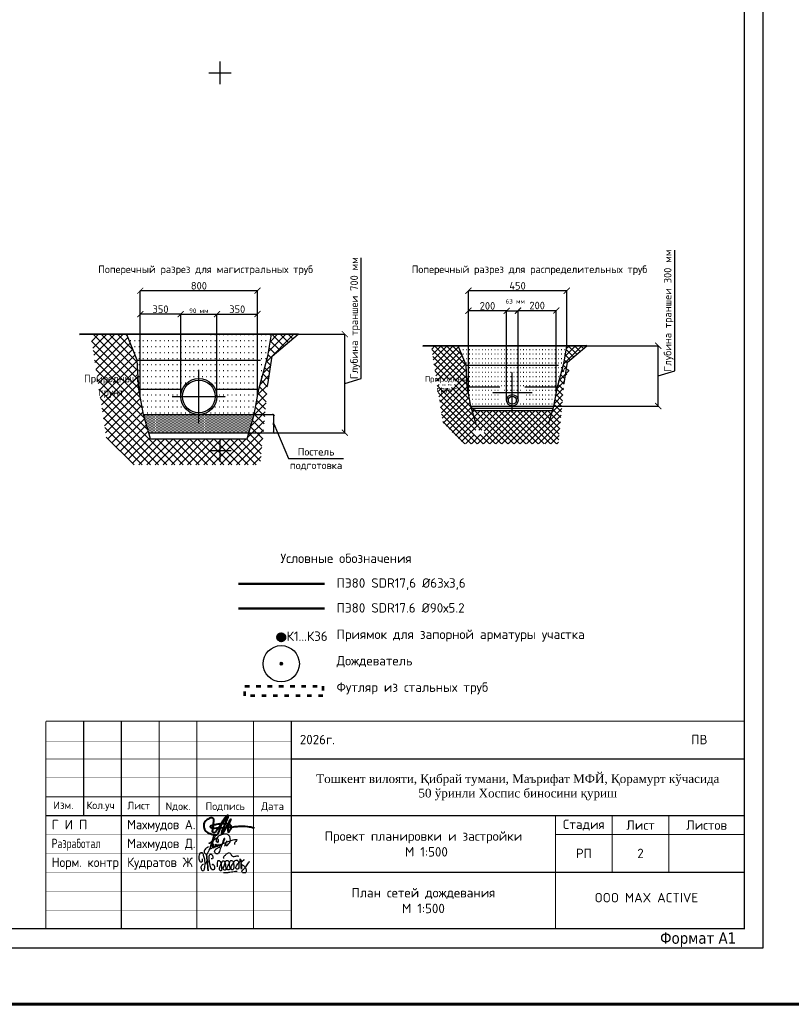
# Model space of a CAD drawing. Header units: millimetres. Extents: x -76021 to 1074922, y 19208 to 400534.
# Tile 82 of 109: x 382554 to 484750, y 19208 to 149602. Entities that reach past the tile are written whole.
import ezdxf
from ezdxf.enums import TextEntityAlignment as Align

# ---------------------------------------------------------------- set-up
doc = ezdxf.new("R2010")
doc.units = ezdxf.units.MM
doc.linetypes.add('ACAD_ISO03W100', pattern=[30, 12, -18])
doc.linetypes.add('ACAD_ISO04W100', pattern=[30, 24, -3, 0, -3])
doc.layers.get('Defpoints').update_dxf_attribs({"color": 4, "lineweight": 30})
doc.layers.add('(001) Сетка', color=92, linetype='Continuous')
doc.layers.add('В3', color=5, linetype='производственный водопровод', lineweight=50)
doc.styles.add('FAYZXON', font='GOTHICB.TTF')
doc.styles.add('GOST', font='isocpeur.ttf')
doc.styles.get("Standard").update_dxf_attribs({"font": 'arial.ttf'})
doc.linetypes.add('производственный водопровод', pattern='A,5,-0.5,["В3",Standard,S=0.7,R=0,X=0,Y=-0.35],-2', length=7.5)
doc.dimstyles.new('100', dxfattribs={"dimtxt": 220, "dimasz": 150, "dimexe": 1.25, "dimexo": 30, "dimgap": 30, "dimtad": 1, "dimtxsty": 'GOST', "dimblk": 'ARCHTICK', "dimcen": 30, "dimadec": 0, "dimazin": 0, "dimtfac": 1, "dimtmove": 1, "dimatfit": 3, "dimldrblk": 'ARCHTICK', "dimfxl": 1.25, "dimarcsym": 0})
doc.dimstyles.new('200', dxfattribs={"dimtxt": 500, "dimasz": 400, "dimexe": 1.25, "dimexo": 30, "dimgap": 75, "dimtad": 1, "dimdec": 0, "dimtxsty": 'GOST', "dimblk": 'ARCHTICK', "dimcen": 50, "dimadec": 0, "dimazin": 0, "dimtfac": 1, "dimtdec": 0, "dimtmove": 1, "dimatfit": 3, "dimldrblk": 'ARCHTICK', "dimfxl": 1.25, "dimarcsym": 0})

# ---------------------------------------------------------------- blocks, each defined once
blk = doc.blocks.new('Setka')
at = {"layer": '(001) Сетка'}
for p, q in [((0, 1.5), (0, -1.5)), ((-1.5, 0), (1.5, 0))]:
    blk.add_line(p, q, dxfattribs=at)
blk = doc.blocks.new('A$C05d28b1e')
at = {"layer": '(001) Сетка', "xscale": 1000, "yscale": 1000, "zscale": 1000}
for p in [(134335, -62169), (134335, -112169)]:
    blk.add_blockref('Setka', p, dxfattribs=at)
blk = doc.blocks.new('Приямок')
at = {"layer": 'В3', "ltscale": 1000}
h = blk.add_hatch(color=256, dxfattribs=at)
h.set_gradient(color1=(0, 0, 255), color2=(0, 0, 255), tint=1)
h.paths.add_polyline_path([(500, 0, 1), (-500, 0, 1)])
at = {"color": 1, "lineweight": 53, "ltscale": 1250}
blk.add_circle((0, 0), 500, dxfattribs=at)
blk = doc.blocks.new('фонтан разбрызгиватель')
h = blk.add_hatch(color=256)
h.dxf.hatch_style = 1
h.set_gradient(color1=(0, 0, 255), color2=(0, 0, 255), tint=1)
h.paths.add_polyline_path([(150, 0, 1), (-150, 0, 1)])
at = {"lineweight": 35}
blk.add_circle((0, 0), 150, dxfattribs=at)
blk = doc.blocks.new('_ArchTick')
at = {"color": 0, "linetype": 'ByBlock', "const_width": 0.15}
blk.add_lwpolyline([(-0.5, -0.5), (0.5, 0.5)], dxfattribs=at)
blk = doc.blocks.new('*D329')
at = {"color": 0, "lineweight": -2, "transparency": 16777216}
for p, q in [((403094, 27687), (404592, 27687)), ((404591, 26487), (404591, 27687)), ((403094, 26487), (404592, 26487))]:
    blk.add_line(p, q, dxfattribs=at)
at = {"layer": 'Defpoints', "color": 0, "transparency": 16777216}
for p in [(403064, 27687), (404591, 27687), (403064, 26487)]:
    blk.add_point(p, dxfattribs=at)
at = {"color": 0, "lineweight": -2, "transparency": 16777216, "xscale": 150, "yscale": 150, "zscale": 150}
for p, rotation in [((404591, 27687), 90), ((404591, 26487), 270)]:
    blk.add_blockref('_ArchTick', p, dxfattribs=dict(at, rotation=rotation))
at = {"color": 0, "transparency": 16777216, "insert": (404511, 27087), "char_height": 100, "attachment_point": 5, "rotation": 90, "style": 'GOST'}
blk.add_mtext('100', dxfattribs=at)
blk = doc.blocks.new('vcBlockPos')
at = {"color": 0, "linetype": 'ByBlock', "lineweight": -2, "style": 'GOST'}
blk.add_attdef('ПОЗИЦИЯ', text='', height=250, dxfattribs=at).set_placement((0, 0), align=Align.BOTTOM_CENTER)
at = {"color": 0, "linetype": 'ByBlock', "lineweight": -2, "style": 'GOST', "flags": 1}
blk.add_attdef('КОЛИЧЕСТВО', text='', height=250, dxfattribs=at).set_placement((0, 0), align=Align.RIGHT)
at = {"color": 0, "linetype": 'ByBlock', "lineweight": -2, "style": 'GOST'}
blk.add_attdef('НТЕКСТ', text='', height=250, dxfattribs=at).set_placement((0, 0), align=Align.TOP_CENTER)
blk = doc.blocks.new('*D385')
at = {"color": 0, "lineweight": -2, "transparency": 16777216}
for p, q in [((4458, -2702), (4458, 5298)), ((306, 235), (3371, 235)), ((3370, -6292), (3370, 235)), ((3370, -3029), (4458, -2702)), ((-5260, -6292), (3371, -6292))]:
    blk.add_line(p, q, dxfattribs=at)
at = {"layer": 'Defpoints', "color": 0, "transparency": 16777216}
for p in [(276, 235), (3370, 235), (-5290, -6292)]:
    blk.add_point(p, dxfattribs=at)
at = {"color": 0, "lineweight": -2, "transparency": 16777216, "xscale": 400, "yscale": 400, "zscale": 400}
for p, rotation in [((3370, 235), 90), ((3370, -6292), 270)]:
    blk.add_blockref('_ArchTick', p, dxfattribs=dict(at, rotation=rotation))
at = {"color": 0, "transparency": 16777216, "insert": (4058, 1298), "char_height": 500, "attachment_point": 5, "rotation": 90, "style": 'GOST'}
blk.add_mtext('Глубина траншеи 700 мм', dxfattribs=at)
blk = doc.blocks.new('*D387')
at = {"color": 0, "lineweight": -2, "transparency": 16777216}
for p, q in [((-7496, -3862), (-7496, 1565)), ((-7496, 1563), (-5096, 1563)), ((-5096, -3862), (-5096, 1565))]:
    blk.add_line(p, q, dxfattribs=at)
at = {"layer": 'Defpoints', "color": 0, "transparency": 16777216}
for p in [(-5096, 1563), (-7496, -3892), (-5096, -3892)]:
    blk.add_point(p, dxfattribs=at)
at = {"color": 0, "lineweight": -2, "transparency": 16777216, "xscale": 400, "yscale": 400, "zscale": 400, "rotation": 180}
blk.add_blockref('_ArchTick', (-7496, 1563), dxfattribs=at)
at = {"color": 0, "lineweight": -2, "transparency": 16777216, "xscale": 400, "yscale": 400, "zscale": 400}
blk.add_blockref('_ArchTick', (-5096, 1563), dxfattribs=at)
at = {"color": 0, "transparency": 16777216, "insert": (-6296, 1788), "char_height": 300, "attachment_point": 5, "style": 'GOST'}
blk.add_mtext('90 мм', dxfattribs=at)
blk = doc.blocks.new('*D388')
at = {"color": 0, "lineweight": -2, "transparency": 16777216}
for p, q in [((-10174, -3927), (-10174, 1565)), ((-7496, 1563), (-10174, 1563)), ((-7496, -3862), (-7496, 1565))]:
    blk.add_line(p, q, dxfattribs=at)
at = {"layer": 'Defpoints', "color": 0, "transparency": 16777216}
for p in [(-10174, 1563), (-7496, -3892), (-10174, -3957)]:
    blk.add_point(p, dxfattribs=at)
at = {"color": 0, "lineweight": -2, "transparency": 16777216, "xscale": 400, "yscale": 400, "zscale": 400, "rotation": 180}
blk.add_blockref('_ArchTick', (-10174, 1563), dxfattribs=at)
at = {"color": 0, "lineweight": -2, "transparency": 16777216, "xscale": 400, "yscale": 400, "zscale": 400}
blk.add_blockref('_ArchTick', (-7496, 1563), dxfattribs=at)
at = {"color": 0, "transparency": 16777216, "insert": (-8835, 1888), "char_height": 500, "attachment_point": 5, "style": 'GOST'}
blk.add_mtext('350', dxfattribs=at)
blk = doc.blocks.new('*D389')
at = {"color": 0, "lineweight": -2, "transparency": 16777216}
for p, q in [((-5096, -3862), (-5096, 1565)), ((-5096, 1563), (-2413, 1563)), ((-2413, -3897), (-2413, 1565))]:
    blk.add_line(p, q, dxfattribs=at)
at = {"layer": 'Defpoints', "color": 0, "transparency": 16777216}
for p in [(-2413, 1563), (-5096, -3892), (-2413, -3927)]:
    blk.add_point(p, dxfattribs=at)
at = {"color": 0, "lineweight": -2, "transparency": 16777216, "xscale": 400, "yscale": 400, "zscale": 400, "rotation": 180}
blk.add_blockref('_ArchTick', (-5096, 1563), dxfattribs=at)
at = {"color": 0, "lineweight": -2, "transparency": 16777216, "xscale": 400, "yscale": 400, "zscale": 400}
blk.add_blockref('_ArchTick', (-2413, 1563), dxfattribs=at)
at = {"color": 0, "transparency": 16777216, "insert": (-3754, 1888), "char_height": 500, "attachment_point": 5, "style": 'GOST'}
blk.add_mtext('350', dxfattribs=at)
blk = doc.blocks.new('*D383')
at = {"color": 0, "lineweight": -2, "transparency": 16777216}
for p, q in [((-10174, 260), (-10174, 3113)), ((-2413, 3112), (-10174, 3112)), ((-2413, 260), (-2413, 3113))]:
    blk.add_line(p, q, dxfattribs=at)
at = {"layer": 'Defpoints', "color": 0, "transparency": 16777216}
for p in [(-10174, 3112), (-10174, 230), (-2413, 230)]:
    blk.add_point(p, dxfattribs=at)
at = {"color": 0, "lineweight": -2, "transparency": 16777216, "xscale": 400, "yscale": 400, "zscale": 400, "rotation": 180}
blk.add_blockref('_ArchTick', (-10174, 3112), dxfattribs=at)
at = {"color": 0, "lineweight": -2, "transparency": 16777216, "xscale": 400, "yscale": 400, "zscale": 400}
blk.add_blockref('_ArchTick', (-2413, 3112), dxfattribs=at)
at = {"color": 0, "transparency": 16777216, "insert": (-6293, 3437), "char_height": 500, "attachment_point": 5, "style": 'GOST'}
blk.add_mtext('800', dxfattribs=at)
blk = doc.blocks.new('*D384')
at = {"color": 0, "lineweight": -2, "transparency": 16777216}
for p, q in [((25217, -2198), (25217, 5802)), ((19422, -527), (24130, -527)), ((24129, -4522), (24129, -527)), ((24129, -2524), (25217, -2198)), ((15248, -4522), (24130, -4522))]:
    blk.add_line(p, q, dxfattribs=at)
at = {"layer": 'Defpoints', "color": 0, "transparency": 16777216}
for p in [(19392, -527), (24129, -527), (15218, -4522)]:
    blk.add_point(p, dxfattribs=at)
at = {"color": 0, "lineweight": -2, "transparency": 16777216, "xscale": 400, "yscale": 400, "zscale": 400}
for p, rotation in [((24129, -527), 90), ((24129, -4522), 270)]:
    blk.add_blockref('_ArchTick', p, dxfattribs=dict(at, rotation=rotation))
at = {"color": 0, "transparency": 16777216, "insert": (24817, 1802), "char_height": 500, "attachment_point": 5, "rotation": 90, "style": 'GOST'}
blk.add_mtext('Глубина траншеи 300 мм', dxfattribs=at)
blk = doc.blocks.new('*D386')
at = {"color": 0, "lineweight": -2, "transparency": 16777216}
for p, q in [((14084, -4113), (14084, 1788)), ((14084, 1787), (14842, 1787)), ((14842, -4113), (14842, 1788))]:
    blk.add_line(p, q, dxfattribs=at)
at = {"layer": 'Defpoints', "color": 0, "transparency": 16777216}
for p in [(14842, 1787), (14084, -4143), (14842, -4143)]:
    blk.add_point(p, dxfattribs=at)
at = {"color": 0, "lineweight": -2, "transparency": 16777216, "xscale": 400, "yscale": 400, "zscale": 400, "rotation": 180}
blk.add_blockref('_ArchTick', (14084, 1787), dxfattribs=at)
at = {"color": 0, "lineweight": -2, "transparency": 16777216, "xscale": 400, "yscale": 400, "zscale": 400}
blk.add_blockref('_ArchTick', (14842, 1787), dxfattribs=at)
at = {"color": 0, "transparency": 16777216, "insert": (14658, 2412), "char_height": 300, "attachment_point": 5, "style": 'GOST'}
blk.add_mtext('63 мм', dxfattribs=at)
blk = doc.blocks.new('*D330')
at = {"color": 0, "lineweight": -2, "transparency": 16777216}
for p, q in [((417477, 29139), (417477, 34565)), ((420007, 34564), (417477, 34564)), ((420007, 28917), (420007, 34565))]:
    blk.add_line(p, q, dxfattribs=at)
at = {"layer": 'Defpoints', "color": 0, "transparency": 16777216}
for p in [(417477, 34564), (417477, 29109), (420007, 28887)]:
    blk.add_point(p, dxfattribs=at)
at = {"color": 0, "lineweight": -2, "transparency": 16777216, "xscale": 400, "yscale": 400, "zscale": 400, "rotation": 180}
blk.add_blockref('_ArchTick', (417477, 34564), dxfattribs=at)
at = {"color": 0, "lineweight": -2, "transparency": 16777216, "xscale": 400, "yscale": 400, "zscale": 400}
blk.add_blockref('_ArchTick', (420007, 34564), dxfattribs=at)
at = {"color": 0, "transparency": 16777216, "insert": (418742, 34889), "char_height": 500, "attachment_point": 5, "style": 'GOST'}
blk.add_mtext('200', dxfattribs=at)
blk = doc.blocks.new('*D331')
at = {"color": 0, "lineweight": -2, "transparency": 16777216}
for p, q in [((420765, 28917), (420765, 34587)), ((420765, 34586), (423299, 34586)), ((423299, 29161), (423299, 34587))]:
    blk.add_line(p, q, dxfattribs=at)
at = {"layer": 'Defpoints', "color": 0, "transparency": 16777216}
for p in [(423299, 34586), (420765, 28887), (423299, 29131)]:
    blk.add_point(p, dxfattribs=at)
at = {"color": 0, "lineweight": -2, "transparency": 16777216, "xscale": 400, "yscale": 400, "zscale": 400, "rotation": 180}
blk.add_blockref('_ArchTick', (420765, 34586), dxfattribs=at)
at = {"color": 0, "lineweight": -2, "transparency": 16777216, "xscale": 400, "yscale": 400, "zscale": 400}
blk.add_blockref('_ArchTick', (423299, 34586), dxfattribs=at)
at = {"color": 0, "transparency": 16777216, "insert": (422032, 34911), "char_height": 500, "attachment_point": 5, "style": 'GOST'}
blk.add_mtext('200', dxfattribs=at)
blk = doc.blocks.new('*D382')
at = {"color": 0, "lineweight": -2, "transparency": 16777216}
for p, q in [((11554, -513), (11554, 3113)), ((18065, 3112), (11554, 3112)), ((18065, -499), (18065, 3113))]:
    blk.add_line(p, q, dxfattribs=at)
at = {"layer": 'Defpoints', "color": 0, "transparency": 16777216}
for p in [(11554, 3112), (11554, -543), (18065, -529)]:
    blk.add_point(p, dxfattribs=at)
at = {"color": 0, "lineweight": -2, "transparency": 16777216, "xscale": 400, "yscale": 400, "zscale": 400, "rotation": 180}
blk.add_blockref('_ArchTick', (11554, 3112), dxfattribs=at)
at = {"color": 0, "lineweight": -2, "transparency": 16777216, "xscale": 400, "yscale": 400, "zscale": 400}
blk.add_blockref('_ArchTick', (18065, 3112), dxfattribs=at)
at = {"color": 0, "transparency": 16777216, "insert": (14809, 3437), "char_height": 500, "attachment_point": 5, "style": 'GOST'}
blk.add_mtext('450', dxfattribs=at)
blk = doc.blocks.new('A$C77aec0c1')
at = {"color": 184, "lineweight": 30}
for points in [[(-78.4, 25.2), (-78.4, 19.8), (-80.1, 15.4), (-82.7, 15.2), (-85.9, 18.3), (-87.6, 24.6), (-87.6, 33.5), (-85.8, 41.5), (-83.2, 44.9), (-79.5, 45.3), (-74.8, 37.3), (-71.4, 24), (-70.3, 12.8), (-70.6, 1.9), (-72.5, -8.2), (-74.5, -11.9), (-76.7, -12.4), (-79.3, -9.8), (-81.1, -2.5), (-80.5, 2.8), (-78.6, 6.3), (-76.3, 8.1), (-74.2, 8.6)], [(-70.3, 8.8), (-64.2, 15.4), (-63.4, 26), (-64.7, 36.5), (-65.8, 41.1), (-66, 40.4), (-65.4, 38.6), (-63.9, 30.6), (-63.4, 26), (-62.4, 17.4), (-61.3, 7.7), (-60.5, -1.3), (-59.7, -9.1), (-59.2, -11.6), (-59.5, -10.3), (-59.8, -8.8), (-61, 4.4), (-61.6, 9.7), (-62.2, 15.2), (-62.4, 16.8), (-60.5, 15), (-58.2, 15.7), (-56.6, 21.2), (-56.7, 31.2), (-55.8, 37.1), (-53.2, 40), (-50, 39.7), (-45.9, 34.7), (-45.4, 29.7), (-46.3, 25.7), (-48.8, 25), (-50.3, 25.3)], [(-10.4, 26.1), (-11.3, 30.7), (-5.9, 37.4), (1.2, 43.5), (6.2, 44.3), (10.3, 42.2), (12.4, 38), (15, 34.5), (18.4, 33), (24.9, 33.5), (29.4, 34.6), (33.6, 34.4), (35.1, 34)], [(-56.6, 20.3), (-55.7, 12.4), (-53.4, 2), (-50.9, -4.5), (-47.7, -7.4), (-43.4, -8.2), (-40.2, -6.5), (-38.7, -1.4), (-39.6, 2.9), (-41.5, 6), (-44.2, 7.7), (-47, 7.2), (-47.6, 5.7)], [(-30.4, 1), (-29.8, 17.4), (-28.4, 20.1), (-25.6, 19.9), (-20.5, 13.6), (-18.9, 4.6), (-17.5, -7.1), (-18.5, -11.1), (-21.9, -11.5), (-24, -7.9), (-23.3, -0.6), (-20.4, 7.3), (-17, 14), (-13.9, 18.7), (-9.6, 18.3), (-6.3, 10.9), (-5, -2.4), (-5, -8.8), (-9, -10.1), (-12.3, -6.5), (-11.2, 0.2), (-8.3, 6.3), (-6.9, 12.8), (-4.7, 17.9), (-0.2, 20.5), (4.2, 17.9), (6, 9.7), (7.1, 1), (7.6, -6.8), (4.7, -8.8), (0.1, -8.1), (-0.1, -1.4), (3.2, 6.9), (7.8, 15.8), (10.6, 19.9), (16, 19.6), (19.3, 13.2), (20.4, 0.9), (19.5, -6.1), (16.8, -9.2), (13.6, -8.5), (11.7, -1), (15.1, 6.9), (19.9, 14.2), (24.4, 19.9), (31, 21.1), (35, 14.6), (36.2, 0.9), (34.1, -5.6), (29.3, -6.4), (26.9, -3.5), (30.5, 6.3), (35.4, 12.4), (39.7, 19.3), (40.4, 25.2), (40.7, 24.3), (43.9, -4.9), (43.8, -3.9), (42.9, 9.7), (43.1, 12.5), (45.5, 16.5), (50.4, 21.1), (52.2, 22.2), (51.2, 21.8)], [(42.9, 10.8), (45.1, 7.7), (48.3, 5.7), (51.7, 3.7), (54.9, -0.4), (57.8, -5.8), (58.9, -10.7), (58.5, -15.5), (56.8, -17.9), (52, -18.5), (48.4, -18.1), (46.1, -15.6), (45.8, -12.6), (48.1, -9.4), (51.1, -6.3), (54.5, -2.6), (57.9, 1), (62.2, 6.3), (66.5, 12.8), (69.8, 17.8)], [(-11.8, -17.3), (-2.7, -17.5), (7.9, -15.9), (17.6, -14.8), (25.1, -13.1), (30.9, -13.1)]]:
    blk.add_spline(points, degree=3, dxfattribs=at)
blk = doc.blocks.new('A$C919267a4')
at = {"color": 184, "lineweight": 30}
for points in [[(-21.3, -6.1), (-26.6, -9.2), (-30, -12.6), (-31.7, -15.6), (-31.7, -17.4), (-30.8, -19.7), (-28.5, -22.1), (-26.4, -22.8), (-24.1, -22.1), (-22.8, -19.9), (-19.7, -13.8), (-13.8, 4.3), (-12.2, 9.7), (-8.9, 21.2), (-7.7, 23.3), (-6.4, 23.3), (-5.9, 20.4), (-14, 7.1), (-17.1, 3.7), (-18.8, 2.2), (-19.6, 2.2), (-19.6, 3.6), (-18.9, 3.6)], [(17.9, 0.1), (19.5, 1.2), (19.5, -2.1), (22.2, -2.8), (26.1, 1), (28.7, 4.6), (25.6, 22), (16.9, 24), (8.4, 22.4), (-1.3, 15.8), (-3.7, 9.3), (-2.3, 4.9)], [(-14.8, -1.9), (-15, -1.4), (-15.4, -1.7), (-17.2, -7.9), (-16.8, -9.1), (-16.1, -9.5), (-13.5, -8.6), (-8.6, -0.6), (-8.6, 0.1), (-9.3, 0.3), (-9.8, -0.4), (-11.7, -5), (-11.7, -6.7), (-10, -8.1), (-5.8, -5), (-3.6, -1.3), (-3.6, 0), (-4, 0.5), (-4.7, -0.3), (-6.8, -4.2), (-6.8, -5.9), (-5.1, -5.9), (-2, -4.1), (0.1, -0.2), (0.1, 0), (-0.4, -1), (-1.5, -4.2), (2.8, -1.7), (3.5, 0), (3.4, 0), (3, -1.5), (3, -3.7), (11.1, 1.3), (13.9, 4.6), (16.5, 11), (17.2, 13.2), (16.1, 13.9), (14.7, 12.8), (12.1, 5.4), (8.5, -4.7), (4.2, -16.8), (1.8, -21), (-1.5, -22.6), (-6.9, -17.1), (-5.8, -13.2), (5.3, -6.4)], [(0.5, 7.1), (-0.3, 5.9), (0, 4.7), (2.3, 7.9), (-0.4, 13.3), (-10.2, 8.1), (-13.5, -1.1), (-14, -3.1), (-9.4, -6.1), (-3, -4.9), (17.5, 3.9), (36.4, 10.4), (43.8, 11.6), (45.2, 11.6), (41, 4.4), (39.6, 1.8), (39.6, -0.3)], [(21.3, 8.5), (16.2, -4.1)]]:
    blk.add_spline(points, degree=3, dxfattribs=at)
blk = doc.blocks.new('A$Cd6f3408b')
at = {"color": 184, "lineweight": 40}
blk.add_spline([(616, 1465), (-947, -417), (-1252, -652), (-1377, -542), (-1370, -167), (-1260, 887), (-1268, 1192), (-1502, 1340), (-2010, 1192), (-2432, 864), (-2581, 457), (-2487, -160), (-2081, -581), (-1401, -855), (-979, -910), (-832, -860), (-636, -625), (-174, 654), (-43, 953), (324, 1461), (624, 1721), (355, 828), (-49, -105), (-207, -514), (-231, -808), (185, -251), (607, 468), (822, 863), (987, 1193), (892, 951), (736, 416), (641, 15), (607, -367), (663, -542), (819, -380), (1064, -55), (1091, 186), (911, 407), (586, 553), (127, 566), (-409, 538), (-1030, 443), (-1618, 290), (-1743, 217), (-1505, 24), (-1171, -9), (1352, 162), (2050, 232), (3192, 214), (4089, 40)], degree=3, dxfattribs=at)
blk = doc.blocks.new('Штамп ВК')
at = {"ltscale": 10}
for points, const_width in [([(0, 5500), (-18500, 5500)], 30), ([(-17500, 3000), (-17500, 5500)], 30), ([(-16500, 5500), (-16500, 0)], 30), ([(-18500, 4957), (-12000, 4957)], 10), ([(-12000, 4500), (-18500, 4500)], 10), ([(0, 4500), (-12000, 4500)], 30), ([(-18500, 4000), (-12000, 4000)], 10), ([(-18500, 3500), (-12000, 3500)], 30), ([(0, 3000), (-18500, 3000)], 30), ([(-18500, 2500), (-12000, 2500)], 10), ([(-18500, 2000), (-12000, 2000)], 10), ([(-12000, 1500), (-18500, 1500)], 10), ([(0, 1500), (-12000, 1500)], 30), ([(-18500, 1000), (-12000, 1000)], 10), ([(-18500, 500), (-12000, 500)], 10)]:
    blk.add_lwpolyline(points, dxfattribs=dict(at, const_width=const_width))
at = {"ltscale": 2, "const_width": 30}
for points in [[(-18500, 0), (-18500, 5500)], [(-15500, 3000), (-15500, 5500)], [(-14500, 5500), (-14500, 0)], [(-13000, 5500), (-13000, 0)], [(-12000, 5500), (-12000, 0)], [(0, 5500), (0, 0)], [(-5000, 3000), (-5000, 0)], [(-3500, 1500), (-3500, 3000)], [(-2000, 1500), (-2000, 3000)], [(0, 2500), (-5000, 2500)], [(0, 0), (-18500, 0)]]:
    blk.add_lwpolyline(points, dxfattribs=at)
at = {"const_width": 30}
blk.add_lwpolyline([(-5000, 1500), (0, 1500), (0, 0), (-5000, 0)], close=True, dxfattribs=at)
blk.add_lwpolyline([(-5000, 1500), (0, 1500), (0, 0), (-5000, 0)], close=True, dxfattribs=at)
at = {"color": 0, "linetype": 'ByBlock', "lineweight": 25, "const_width": 30}
blk.add_lwpolyline([(-5000, 1500), (0, 1500), (0, 0), (-5000, 0)], close=True, dxfattribs=at)
blk.add_lwpolyline([(-5000, 1500), (0, 1500), (0, 0), (-5000, 0)], close=True, dxfattribs=at)
blk.add_lwpolyline([(-5000, 1500), (0, 1500), (0, 0), (-5000, 0)], close=True, dxfattribs=at)
blk.add_lwpolyline([(-5000, 1500), (0, 1500), (0, 0), (-5000, 0)], close=True, dxfattribs=at)
at = {"lineweight": 30, "xscale": 0.199999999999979, "yscale": 0.199999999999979, "zscale": 0.199999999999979}
blk.add_blockref('A$Cd6f3408b', (-13801, 2672), dxfattribs=at)
for name, p, xscale, yscale, zscale in [('A$C919267a4', (-13952, 2239), 11.2400638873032, 11.2400638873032, 11.2400638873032), ('A$C77aec0c1', (-13695, 1640), 8.492898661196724, 8.492898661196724, 8.492898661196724)]:
    blk.add_blockref(name, p, dxfattribs=dict(xscale=xscale, yscale=yscale, zscale=zscale))
at = {"style": 'GOST'}
for s, height, p in [('2026г.', 250, (-11774, 4890)), ('ПВ', 250, (-1408, 4890)), ('Изм.', 200, (-18301, 3175)), ('Кол.уч', 200, (-17423, 3175)), ('Лист', 200, (-16343, 3167)), ('Г И П', 250, (-18347, 2639))]:
    blk.add_text(s, height=height, dxfattribs=at).set_placement(p)
for s, p in [('Nдок.', (-15000, 3250)), ('Подпись', (-13750, 3250)), ('Дата', (-12494, 3250))]:
    blk.add_text(s, height=200, rotation=360, dxfattribs=at).set_placement(p, align=Align.MIDDLE_CENTER)
for s, width, p in [('Махмудов А.', 0.944324, (-16347, 2639)), ('Разработал', 0.743158, (-18347, 2139)), ('Махмудов Д.', 0.944324, (-16347, 2139)), ('Норм. контр', 0.944324, (-18347, 1639)), ('Кудратов Ж', 0.944324, (-16347, 1639))]:
    blk.add_text(s, height=250, dxfattribs=dict(at, width=width)).set_placement(p)
at = {"ltscale": 100, "transparency": 33554687, "insert": (-6000, 3750), "char_height": 250, "width": 10801.02, "attachment_point": 5, "style": 'GOST'}
blk.add_mtext('\\pt2727.25;{\\fTimes New Roman|b0|i0|c204|p18;\\H0.91667x;Тошкент вилояти\\fTimes New Roman|b0|i0|c0|p18;, \\fTimes New Roman|b0|i0|c204|p18;Қибрай тумани\\fTimes New Roman|b0|i0|c0|p18;, \\fTimes New Roman|b0|i0|c204|p18;Маърифат МФЙ\\fTimes New Roman|b0|i0|c0|p18;, \\fTimes New Roman|b0|i0|c204|p18;Қорамурт кўчасида \\fTimes New Roman|b0|i0|c0|p18;50 \\fTimes New Roman|b0|i0|c204|p18;ўринли Хоспис биносини қуриш}', dxfattribs=at)
at = {"char_height": 250, "attachment_point": 5, "style": 'GOST'}
for s, insert, width in [('Стадия', (-4250, 2750), 1500), ('Лист', (-2750, 2750), 1500), ('Листов', (-1000, 2750), 2000), ('РП', (-4250, 2000), 1500), ('OOO MAX ACTIVE', (-2593, 828), 3902.82)]:
    blk.add_mtext(s, dxfattribs=dict(at, insert=insert, width=width))
blk = doc.blocks.new('555')
h = blk.add_hatch()
h.set_pattern_fill('ANSI37', color=256, scale=120)
h.set_pattern_definition([(45, (-958363.53, -72834.3), (-269.40768, 269.40768), []), (135, (-958363.53, -72834.3), (-269.40768, -269.40768), [])])
h.paths.add_polyline_path([(-10379.442, -1492.165), (-11065.519, 212.087), (-13460.627, 207.239), (-12424.407, -6589.838), (-10590.847, -8423.398), (-2232.167, -8423.398), (-1727.527, -3099.118), (-1439.287, -1226.798), (275.753, 235.042), (-1494.11, 231.46), (-1727.527, -1226.798), (-2313.147, -3412.165), (-2637.353, -5092.165), (-3096.307, -6692.165), (-9496.307, -6692.165), (-9955.26, -5092.165), (-10279.466, -3412.165)])
h.paths.add_polyline_path([(-12510.087, -3541.838), (-11670.087, -3541.838), (-11670.087, -3241.838), (-12510.087, -3241.838)], flags=24)
h.paths.add_polyline_path([(-12805.087, -3196.838), (-11375.087, -3196.838), (-11375.087, -2806.838), (-12805.087, -2806.838)], flags=24)
h.paths.add_polyline_path([(-1272.327, -2332.165), (-1272.327, -1852.165), (-1752.327, -1852.165), (-1752.327, -2332.165)], flags=25)
h.paths.add_polyline_path([(-9651.807, -7610.358), (-8781.807, -7610.358), (-8781.807, -7220.358), (-9651.807, -7220.358)], flags=24)
h = blk.add_hatch()
h.set_pattern_fill('ACAD_ISO07W100', color=256, scale=80)
h.set_pattern_definition([(0, (-958363.53, -72834.3), (0, 400), [40, -240])])
h.paths.add_polyline_path([(-7396.125, -3412.165, -0.654653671), (-5196.488, -3412.165), (-2313.147, -3412.165), (-1727.527, -1226.798), (-1494.11, 231.46), (-11065.519, 212.087), (-10379.442, -1492.165), (-10279.466, -3412.165)])
h.paths.add_polyline_path([(-10279.466, -3412.165), (-9955.26, -5092.165), (-6721.245, -5092.165), (-6669.971, -5032.505, -0.324230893), (-7496.307, -3892.165, -0.103243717), (-7396.125, -3412.165)])
h.paths.add_polyline_path([(-5196.488, -3412.165, -0.103243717), (-5096.307, -3892.165, -0.414213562), (-6296.307, -5092.165), (-2637.353, -5092.165), (-2313.147, -3412.165)])
h = blk.add_hatch()
h.set_pattern_fill('ANSI37', color=256, scale=90)
h.set_pattern_definition([(45, (-699587.52, -55328.78), (-202.05576, 202.05576), []), (135, (-699587.52, -55328.78), (-202.05576, -202.05576), [])])
h.paths.add_polyline_path([(11400.542, -1822.165), (10885.984, -543.976), (9089.653, -547.612), (9866.818, -5645.42), (11241.988, -7020.59), (17510.998, -7020.59), (17889.478, -3027.38), (18105.658, -1623.14), (19391.938, -526.76), (18064.541, -529.446), (17889.478, -1623.14), (17450.263, -3262.165), (17207.108, -4522.165), (16862.893, -4815.211), (12062.893, -4815.211), (11718.678, -4522.165), (11475.524, -3262.165)])
h.paths.add_polyline_path([(9802.558, -3359.42), (10432.558, -3359.42), (10432.558, -3134.42), (9802.558, -3134.42)], flags=16)
h.paths.add_polyline_path([(9581.308, -3100.67), (10653.808, -3100.67), (10653.808, -2808.17), (9581.308, -2808.17)], flags=16)
h.paths.add_polyline_path([(18230.878, -2452.165), (18230.878, -2092.165), (17870.878, -2092.165), (17870.878, -2452.165)], flags=17)
h.paths.add_polyline_path([(11946.268, -6410.809), (12598.768, -6410.809), (12598.768, -6118.309), (11946.268, -6118.309)], flags=16)
h = blk.add_hatch()
h.set_pattern_fill('ACAD_ISO07W100', color=256, scale=60)
h.set_pattern_definition([(0, (-699587.52, -55328.78), (0, 300), [30, -180])])
edge = h.paths.add_edge_path()
edge.add_arc((14462.893, -2835.683), 928.594, 207.34047292, 332.65952708)
edge.add_line((15287.757, -3262.165), (17450.263, -3262.165))
edge.add_line((17450.263, -3262.165), (17889.478, -1623.14))
edge.add_line((17889.478, -1623.14), (18064.541, -529.446))
edge.add_line((18064.541, -529.446), (10885.984, -543.976))
edge.add_line((10885.984, -543.976), (11400.542, -1822.165))
edge.add_line((11400.542, -1822.165), (11475.524, -3262.165))
edge.add_line((11475.524, -3262.165), (13638.03, -3262.165))
edge = h.paths.add_edge_path()
edge.add_line((11475.524, -3262.165), (11718.678, -4522.165))
edge.add_line((11718.678, -4522.165), (14144.19, -4522.165))
edge.add_line((14144.19, -4522.165), (14182.645, -4477.42))
edge.add_arc((14462.893, -3622.165), 900, 180, 251.85718343, ccw=False)
edge.add_arc((14462.893, -3622.165), 900, 156.42182152, 180, ccw=False)
edge.add_line((13638.03, -3262.165), (11475.524, -3262.165))
edge = h.paths.add_edge_path()
edge.add_arc((14462.893, -3622.165), 900, 0, 23.57817848, ccw=False)
edge.add_arc((14462.893, -3622.165), 900, -90, 0, ccw=False)
edge.add_line((14462.893, -4522.165), (17207.108, -4522.165))
edge.add_line((17207.108, -4522.165), (17450.263, -3262.165))
edge.add_line((17450.263, -3262.165), (15287.757, -3262.165))
at = {"lineweight": 30}
h = blk.add_hatch(dxfattribs=at)
h.set_pattern_fill('DOTS', color=256, scale=56)
h.set_pattern_definition([(0, (-958363.53, -72834.32), (44.45, 88.9), [0, -88.9])])
h.paths.add_polyline_path([(-2981.568, -6292.165), (-2637.353, -5092.165), (-6721.245, -5092.165), (-7752.574, -6292.165)])
h.paths.add_polyline_path([(-7752.574, -6292.165), (-6721.245, -5092.165), (-9955.26, -5092.165), (-9611.045, -6292.165)])
at = {"lineweight": 40}
for p, q in [((275.753, 235.042), (-14190.087, 205.762)), ((19391.938, -526.76), (8542.558, -548.719))]:
    blk.add_line(p, q, dxfattribs=at)
for p, q in [((-10379.442, -1492.165), (-11065.519, 212.087)), ((-1727.527, -1226.798), (-1494.11, 231.46)), ((-1439.287, -1226.798), (275.753, 235.042)), ((11400.542, -1822.165), (10885.984, -543.976)), ((17889.478, -1623.14), (18064.541, -529.446)), ((18105.658, -1623.14), (19391.938, -526.76)), ((-1727.527, -3099.118), (-1439.287, -1226.798)), ((17889.478, -3027.38), (18105.658, -1623.14))]:
    blk.add_line(p, q)
at = {"linetype": 'ACAD_ISO04W100', "ltscale": 0.05}
for p, q in [((-6296.307, -5654.965), (-6296.307, -2129.365)), ((14462.893, -4944.265), (14462.893, -2300.065)), ((-8059.107, -3892.165), (-4533.507, -3892.165)), ((13140.793, -3622.165), (15784.993, -3622.165))]:
    blk.add_line(p, q, dxfattribs=at)
for points in [[(-2637.353, -5092.165), (-2313.147, -3412.165), (-1727.527, -1226.798)], [(-10379.442, -1492.165), (-2213.171, -1492.165)], [(-9496.307, -6692.165), (-9955.26, -5092.165), (-10279.466, -3412.165), (-10379.442, -1492.165)], [(11400.542, -1822.165), (17525.245, -1822.165)], [(12062.893, -5722.165), (11718.678, -4522.165), (11475.524, -3262.165), (11400.542, -1822.165)], [(17207.108, -4522.165), (17450.263, -3262.165), (17889.478, -1623.14)], [(-10279.466, -3412.165), (-7396.125, -3412.165)], [(-5196.488, -3412.165), (-2313.147, -3412.165)], [(11475.524, -3262.165), (13638.03, -3262.165)], [(15287.757, -3262.165), (17450.263, -3262.165)], [(11718.678, -4522.165), (17207.108, -4522.165)], [(16862.893, -5722.165), (17207.108, -4522.165)], [(-9955.26, -5092.165), (-2637.353, -5092.165)], [(-3096.307, -6692.165), (-2637.353, -5092.165)], [(11760.947, -4669.521), (17164.84, -4669.521)], [(11802.737, -4815.211), (17123.049, -4815.211)], [(-1332.327, -5692.165), (-357.815, -8000.817), (3292.185, -8000.817)], [(-9616.068, -6292.165), (-2858.796, -6292.165)], [(-9496.307, -6692.165), (-3096.307, -6692.165)]]:
    blk.add_lwpolyline(points)
at = {"lineweight": 30}
for centre, radius in [((-6296.307, -3892.165), 1200), ((-6296.307, -3892.165), 1080), ((14462.893, -4143.221), 378.944), ((14462.893, -4143.221), 264.184)]:
    blk.add_circle(centre, radius, dxfattribs=at)
ref = blk.add_blockref('vcBlockPos', (-12090.087, -3151.838), dxfattribs=dict(xscale=200, yscale=200, zscale=200))
ref.add_attrib('ПОЗИЦИЯ', 'Природный', dxfattribs={"color": 0, "linetype": 'ByBlock', "lineweight": -2, "height": 500, "style": 'GOST'}).set_placement((-12090.087, -2951.838), align=Align.CENTER)
ref.add_attrib('НТЕКСТ', 'грунт', dxfattribs={"color": 0, "linetype": 'ByBlock', "lineweight": -2, "height": 500, "style": 'GOST'}).set_placement((-12090.087, -3351.838), align=Align.TOP_CENTER)
ref = blk.add_blockref('vcBlockPos', (10117.558, -3066.92), dxfattribs=dict(xscale=150, yscale=150, zscale=150))
ref.add_attrib('ПОЗИЦИЯ', 'Природный', dxfattribs={"color": 0, "linetype": 'ByBlock', "lineweight": -2, "height": 375, "style": 'GOST'}).set_placement((10117.558, -2916.92), align=Align.CENTER)
ref.add_attrib('НТЕКСТ', 'грунт', dxfattribs={"color": 0, "linetype": 'ByBlock', "lineweight": -2, "height": 375, "style": 'GOST'}).set_placement((10117.558, -3216.92), align=Align.TOP_CENTER)
ref = blk.add_blockref('vcBlockPos', (1467.185, -8000.817), dxfattribs=dict(xscale=200, yscale=200, zscale=200))
ref.add_attrib('ПОЗИЦИЯ', 'Постель', dxfattribs={"color": 0, "linetype": 'ByBlock', "lineweight": -2, "height": 500, "style": 'GOST'}).set_placement((1467.185, -7800.817), align=Align.CENTER)
ref.add_attrib('НТЕКСТ', 'подготовка', dxfattribs={"color": 0, "linetype": 'ByBlock', "lineweight": -2, "height": 500, "style": 'GOST'}).set_placement((1467.185, -8200.817), align=Align.TOP_CENTER)
at = {"color": 0, "linetype": 'ByBlock', "lineweight": 30, "style": 'GOST'}
for s, p in [('Поперечный разрез для магистральных труб', (-12957.833, 4280.409, 157872.146)), ('Поперечный разрез для распределительных труб', (7801.367, 4280.409, 157872.146))]:
    blk.add_text(s, height=500, dxfattribs=at).set_placement(p)
for base, p1, p2, text, picture, middle in [((3369.513, 235.042), (-5289.767, -6292.165), (275.753, 235.042), 'Глубина траншеи 700 мм', '*D385', (4058.263, -2626.937)), ((24128.713, -526.76), (15217.798, -4522.165), (19391.938, -526.76), 'Глубина траншеи 300 мм', '*D384', (24817.463, -2122.837))]:
    dim = blk.add_linear_dim(base=base, p1=p1, p2=p2, angle=90, text=text, dimstyle='200')
    dim.commit()
    dim.dimension.update_dxf_attribs({"geometry": picture, "text_midpoint": middle})
for base, p1, p2, text, picture, middle in [((-10174.375, 3111.922), (-2412.572, 229.601), (-10174.375, 229.601), '800', '*D383', (-6293.474, 3436.922)), ((11554.342, 3111.922), (18064.541, -529.446), (11554.342, -542.623), '450', '*D382', (14809.442, 3436.922)), ((-10174.375, 1563.282), (-7496.307, -3892.165), (-10174.375, -3956.737), '350', '*D388', (-8835.341, 1888.282)), ((-2412.572, 1563.282), (-5096.307, -3892.165), (-2412.572, -3927.376), '350', '*D389', (-3754.439, 1888.282))]:
    dim = blk.add_linear_dim(base=base, p1=p1, p2=p2, text=text, dimstyle='200')
    dim.commit()
    dim.dimension.update_dxf_attribs({"geometry": picture, "text_midpoint": middle})
for base, p1, p2, text, picture, middle in [((14841.837, 1787.226), (14083.949, -4143.221), (14841.837, -4143.221), '63 мм', '*D386', (14657.893, 2412.226)), ((-5096.307, 1563.282), (-7496.307, -3892.165), (-5096.307, -3892.165), '90 мм', '*D387', (-6296.307, 1788.282))]:
    dim = blk.add_linear_dim(base=base, p1=p1, p2=p2, text=text, dimstyle='200', override={"dimtxt": 300})
    dim.commit()
    dim.dimension.update_dxf_attribs({"geometry": picture, "text_midpoint": middle})
for base, p1, p2, picture, middle in [((11554.342, 1784.854), (14083.949, -3892.165), (11554.342, -3670.594), '*D330', (12819.146, 2109.854)), ((17375.694, 1806.874), (14841.837, -3892.165), (17375.694, -3648.574), '*D331', (16108.766, 2131.874))]:
    dim = blk.add_linear_dim(base=base, p1=p1, p2=p2, text='200', dimstyle='200')
    dim.commit()
    dim.dimension.update_dxf_attribs({"geometry": picture, "text_midpoint": middle, "insert": (-405922.993, -32779.211)})
dim = blk.add_linear_dim(base=(-1332.327, -5092.165), p1=(-2858.796, -6292.165), p2=(-2858.796, -5092.165), angle=90, text='100', dimstyle='100', override={"dimtxt": 100})
dim.commit()
dim.dimension.update_dxf_attribs({"geometry": '*D329', "text_midpoint": (-1412.327, -5692.165), "insert": (-405922.993, -32779.211)})

msp = doc.modelspace()

# ---------------------------------------------------------------- linework, layer by layer
msp.add_lwpolyline([(481023.32, 29193.165), (481023.32, 321193.165)])

# ---------------------------------------------------------------- block references
at = {"color": 5, "lineweight": 50}
msp.add_blockref('A$C05d28b1e', (274748.019, 204725.492), dxfattribs=at)

# ---------------------------------------------------------------- texts
at = {"insert": (436023.32, 40443.165), "char_height": 1250, "width": 35000, "attachment_point": 5, "style": 'GOST'}
msp.add_mtext('Проект планировки и застройки\\P М 1:500', dxfattribs=at)
at = {"lineweight": 25, "insert": (464773.322, 39193.164, 394838.3), "char_height": 1250, "width": 7500, "attachment_point": 5, "style": 'GOST'}
msp.add_mtext('2', dxfattribs=at)
at = {"ltscale": 1000, "insert": (436023.322, 32943.164), "char_height": 1250, "width": 35000, "attachment_point": 5, "style": 'GOST'}
msp.add_mtext('\\pt1.36360E+007;План сетей дождевания\\PМ 1:500', dxfattribs=at)
at = {"layer": 'Defpoints', "insert": (467367.794, 28731.208), "char_height": 1500, "width": 14777.95283, "attachment_point": 1, "style": 'FAYZXON'}
msp.add_mtext('{\\fTahoma|b0|i0|c204|p34;Формат \\fTahoma|b0|i0|c0|p34;A1}', dxfattribs=at)

# ---------------------------------------------------------------- next in the draw order: linework, layer by layer
at = {"color": 3, "lineweight": 60, "ltscale": 1250}
msp.add_lwpolyline([(-76021.28, 19208.49), (1074921.53, 19208.49), (1074921.53, 337864.85), (-76021.28, 337864.85)], close=True, dxfattribs=at)
msp.add_lwpolyline([(60523.32, 26693.165), (481023.32, 26693.165), (481023.32, 323693.165), (60523.32, 323693.165)], close=True)
msp.add_lwpolyline([(478523.32, 29193.165), (70523.32, 29193.165), (70523.32, 321193.165), (478523.32, 321193.165), (478523.32, 29193.165)])
at = {"linetype": 'ACAD_ISO03W100', "lineweight": 53, "ltscale": 50, "elevation": 394680.365}
msp.add_lwpolyline([(412373.271, 61357.235), (422712.651, 61357.235), (422712.651, 60049.755), (412373.271, 60049.755)], close=True, dxfattribs=at)
at = {"color": 6, "transparency": 33554687}
msp.add_circle((417190.531, 64308.772, 394680.365), 2400, dxfattribs=at)
at = {"layer": 'В3', "ltscale": 1250}
msp.add_line((411523.55, 74911.01), (422939.95, 74911.01), dxfattribs=at)
at = {"layer": 'В3', "color": 1, "ltscale": 1250}
msp.add_line((411523.55, 71616.02, 394680.365), (422939.95, 71616.02, 394680.365), dxfattribs=at)

# ---------------------------------------------------------------- next in the draw order: block references
for name, p, xscale, yscale, zscale in [('555', (418874.65, 107485.9), 2, 2, 2), ('Штамп ВК', (478523.32, 29193.165), 5, 5, 5)]:
    msp.add_blockref(name, p, dxfattribs=dict(xscale=xscale, yscale=yscale, zscale=zscale))
at = {"transparency": 33554687, "xscale": -1, "rotation": 180}
msp.add_blockref('фонтан разбрызгиватель', (417190.531, 64308.772, 394680.365), dxfattribs=at)
at = {"layer": 'В3'}
msp.add_blockref('Приямок', (417190.531, 67808.772, 394680.365), dxfattribs=at)

# ---------------------------------------------------------------- next in the draw order: texts
at = {"color": 0, "linetype": 'ByBlock', "lineweight": 30, "style": 'GOST'}
for s, p in [('Условные обозначения', (417091.42, 77646.72)), ('ПЭ80 SDR17,6 %%C63х3,6', (424519.891, 74378.182)), ('ПЭ80 SDR17.6 %%C90х5.2', (424519.891, 71083.192, 394680.365)), ('К1...К36', (417907.74, 67333.17, 394680.365)), ('Приямок для запорной арматуры участка', (424519.891, 67583.192, 394680.365)), ('Дождеватель', (424519.891, 64083.192, 394680.365)), ('Футляр из стальных труб', (424519.891, 60583.192, 394680.365))]:
    msp.add_text(s, height=1250, dxfattribs=at).set_placement(p)

doc.saveas('drawing.dxf')
